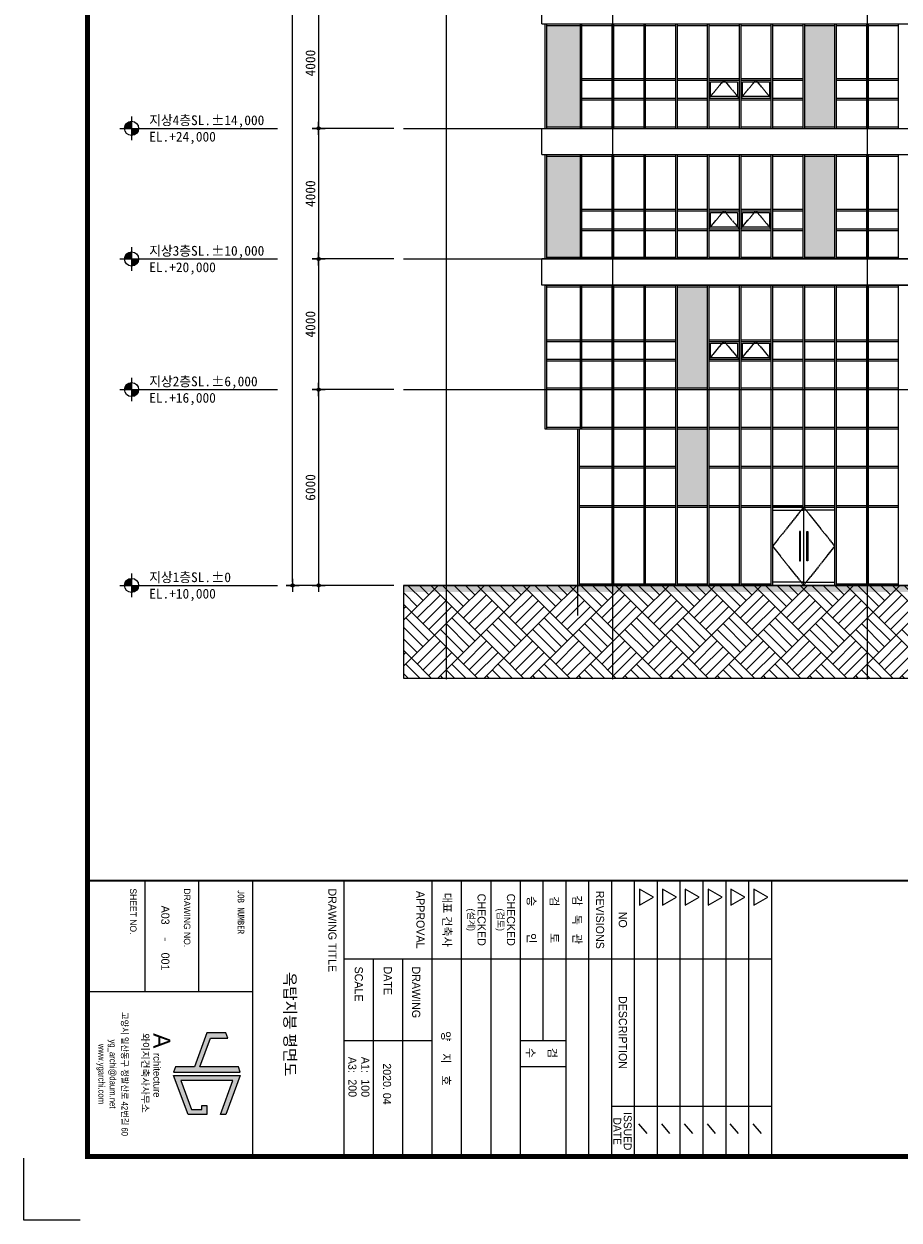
# Model space of a CAD drawing. Header units: millimetres. Extents: x 3445018 to 4174071, y -6064565 to -5122887.
# Tile 123 of 192: x 3669471 to 3696284, y -5365883 to -5329239. Entities that reach past the tile are written whole.
import ezdxf
from ezdxf.enums import TextEntityAlignment as Align

# ---------------------------------------------------------------- set-up
doc = ezdxf.new("R2010")
doc.units = ezdxf.units.MM
doc.header["$MEASUREMENT"] = 0
doc.linetypes.add('CEN', pattern=[66, 60, -2, 2, -2])
doc.layers.get('0').update_dxf_attribs({"linetype": 'CONTINUOUS'})
doc.layers.get('DEFPOINTS').update_dxf_attribs({"linetype": 'CONTINUOUS'})
for name, color, linetype in [('0-TEX(타이틀)', 2, 'CONTINUOUS'), ('3', 3, 'CONTINUOUS'), ('6', 6, 'CONTINUOUS'), ('A_GE_FORM', 7, 'CONTINUOUS'), ('A_GE_TEXT', 3, 'CONTINUOUS'), ('CEN', 13, 'CEN'), ('DIM', 7, 'CONTINUOUS'), ('EL1', 2, 'CONTINUOUS'), ('EL3', 7, 'CONTINUOUS'), ('FI', 6, 'CONTINUOUS'), ('HA', 9, 'CONTINUOUS'), ('SO-252', 252, 'CONTINUOUS'), ('SY', 1, 'CONTINUOUS'), ('WIN1', 4, 'CONTINUOUS'), ('WIN2', 9, 'CONTINUOUS'), ('문자', 2, 'CONTINUOUS')]:
    doc.layers.add(name, color=color, linetype=linetype)
doc.styles.add('HY울릉도 L', font='txt')
doc.styles.add('SDP-S', font='txt')
doc.styles.add('굴림', font='txt')
doc.styles.add('나눔고딕', font='txt')
doc.styles.add('돋움', font='txt')
doc.styles.add('스타일1', font='HYWULM.TTF')
doc.dimstyles.new('SMDI-3', dxfattribs={"dimtxt": 3, "dimasz": 1, "dimexe": 2, "dimexo": 3, "dimgap": 1, "dimtad": 1, "dimdsep": 46, "dimtxsty": 'HY울릉도 L', "dimblk": 'Z_DOT', "dimcen": 2.5, "dimdle": 1.5, "dimclrd": 1, "dimclre": 1, "dimclrt": 2, "dimadec": 0, "dimazin": 0, "dimtfac": 1, "dimtix": 1, "dimtmove": 2, "dimatfit": 3, "dimldrblk": 'Z_DOT', "dimfxl": 2, "dimtvp": 1, "dimtolj": 1, "dimtzin": 0, "dimarcsym": 0})

# ---------------------------------------------------------------- blocks, each defined once
blk = doc.blocks.new('werwwerw')
at = {"true_color": 0xf50000}
h = blk.add_hatch(color=1, dxfattribs=at)
h.dxf.hatch_style = 1
h.paths.add_polyline_path([(1770.34, 1804.71), (1770.34, 1809.72), (1768.84, 1809.16), (1768.84, 1803.61), (1778.84, 1799.9), (1778.84, 1794.35), (1780.34, 1793.79), (1780.34, 1813.42), (1778.84, 1812.87), (1778.84, 1801.5)])
h.paths.add_polyline_path([(1782.84, 1811.27), (1792.84, 1807.56), (1792.84, 1809.16), (1781.34, 1813.42), (1781.34, 1793.79), (1792.84, 1798.05), (1792.84, 1803.61), (1790.24, 1803.61), (1790.24, 1802.11), (1791.34, 1802.11), (1791.34, 1799.09), (1782.84, 1795.95)])
at = {"color": 1, "true_color": 0xf50000}
for points in [[(1770.34, 1809.72), (1768.84, 1809.16), (1768.84, 1803.61), (1778.84, 1799.9), (1778.84, 1794.35), (1780.34, 1793.79), (1780.34, 1813.42), (1778.84, 1812.87), (1778.84, 1801.5), (1770.34, 1804.71), (1770.34, 1809.72), (1768.84, 1809.16)], [(1790.24, 1803.61), (1792.84, 1803.61), (1792.84, 1798.05), (1781.34, 1793.79), (1781.34, 1813.42), (1792.84, 1809.16), (1792.84, 1807.56), (1782.84, 1811.27), (1782.84, 1795.95), (1791.34, 1799.09), (1791.34, 1802.11), (1790.24, 1802.11), (1790.24, 1802.11), (1790.24, 1803.61)]]:
    blk.add_lwpolyline(points, dxfattribs=at)
at = {"color": 1, "true_color": 0xf50000, "insert": (1768.9, 1792.85), "char_height": 5, "attachment_point": 1}
blk.add_mtext_dynamic_manual_height_columns('{\\fBroadway|b0|i0|c0|p82;A}', width=3.0726, gutter_width=12.5, heights=[0], dxfattribs=at)
at = {"insert": (1774.73, 1789.95), "char_height": 2.1, "attachment_point": 1}
blk.add_mtext_dynamic_manual_height_columns('{\\fBroadway|b0|i0|c0|p82;rchitecture}', width=17.5999, gutter_width=12.5, heights=[0], dxfattribs=at)
blk = doc.blocks.new('sheet _서영')
at = {"layer": 'A_GE_FORM', "color": 161}
for p, q in [((-361952.99, -1058829.43), (-361868.89, -1058829.43)), ((-361928.99, -1058960.43), (-361928.99, -1058829.43)), ((-361883.91, -1058878.43), (-361883.91, -1058829.43)), ((-361875.5, -1058832.51), (-361878.46, -1058835.03)), ((-361952.99, -1058836.43), (-361868.89, -1058836.43)), ((-361875.5, -1058839.51), (-361878.46, -1058842.03)), ((-361952.99, -1058843.43), (-361868.89, -1058843.43)), ((-361875.5, -1058846.51), (-361878.46, -1058849.03)), ((-361952.99, -1058850.43), (-361868.89, -1058850.43)), ((-361875.5, -1058853.51), (-361878.46, -1058856.03)), ((-361952.99, -1058857.43), (-361868.89, -1058857.43)), ((-361875.5, -1058860.51), (-361878.46, -1058863.03)), ((-361952.99, -1058864.43), (-361868.89, -1058864.43)), ((-361875.5, -1058867.51), (-361878.46, -1058870.03)), ((-361952.99, -1058871.43), (-361868.89, -1058871.43)), ((-361952.99, -1058878.43), (-361868.49, -1058878.43)), ((-361952.99, -1058885.43), (-361868.49, -1058885.43)), ((-361952.99, -1058892.43), (-361868.49, -1058892.43)), ((-361903.99, -1058906.43), (-361903.99, -1058892.43)), ((-361895.99, -1058906.43), (-361895.99, -1058892.43)), ((-361952.99, -1058899.43), (-361903.99, -1058899.43)), ((-361952.99, -1058906.43), (-361868.49, -1058906.43)), ((-361952.99, -1058915.43), (-361868.49, -1058915.43)), ((-361952.99, -1058924.43), (-361868.49, -1058924.43)), ((-361952.99, -1058933.43), (-361868.49, -1058933.43)), ((-361903.99, -1058960.43), (-361903.99, -1058933.43)), ((-361928.99, -1058942.43), (-361868.49, -1058942.43)), ((-361928.99, -1058951.43), (-361868.49, -1058951.43)), ((-361952.99, -1058960.43), (-361868.49, -1058960.43)), ((-361952.99, -1058988.43), (-361868.49, -1058988.43)), ((-361918.99, -1059038.93), (-361918.99, -1058988.43)), ((-361952.99, -1059004.93), (-361918.99, -1059004.93)), ((-361952.99, -1059021.43), (-361918.99, -1059021.43))]:
    blk.add_line(p, q, dxfattribs=at)
at = {"layer": 'A_GE_FORM'}
for p, q in [((-361848.99, -1059041.18), (-361848.99, -1059058.43)), ((-361848.99, -1059058.43), (-361867.99, -1059058.43))]:
    blk.add_line(p, q, dxfattribs=at)
at = {"layer": 'A_GE_FORM', "const_width": 1.5}
blk.add_lwpolyline([(-361868.49, -1059038.93), (-362670.49, -1059038.93), (-362670.49, -1058483.93), (-361868.49, -1058483.93)], close=True, dxfattribs=at)
at = {"layer": 'A_GE_FORM', "const_width": 0.6}
blk.add_lwpolyline([(-361952.99, -1059038.93), (-361952.99, -1058483.93)], dxfattribs=at)
at = {"layer": 'A_GE_FORM', "color": 7}
for points in [[(-361947.88, -1058830.55), (-361950.34, -1058834.82), (-361945.41, -1058834.82)], [(-361947.88, -1058837.55), (-361950.34, -1058841.82), (-361945.41, -1058841.82)], [(-361947.88, -1058844.55), (-361950.34, -1058848.82), (-361945.41, -1058848.82)], [(-361947.88, -1058851.55), (-361950.34, -1058855.82), (-361945.41, -1058855.82)], [(-361947.88, -1058858.55), (-361950.34, -1058862.82), (-361945.41, -1058862.82)], [(-361947.88, -1058865.55), (-361950.34, -1058869.82), (-361945.41, -1058869.82)]]:
    blk.add_lwpolyline(points, close=True, dxfattribs=at)
at = {"xscale": 1.04, "yscale": 1.04, "zscale": 1.04}
blk.add_blockref('werwwerw', (-363745.9, -1060878.12), dxfattribs=at)
at = {"insert": (-361906.28, -1059020.17), "char_height": 2.16, "attachment_point": 1, "line_spacing_factor": 0.9, "style": '스타일1'}
blk.add_mtext_dynamic_manual_height_columns('{\\f이사만루체 Medium|b0|i0|c129|p2;와이지건축사사무소}', width=30.417, gutter_width=10, heights=[0], dxfattribs=at)
at = {"layer": 'A_GE_TEXT'}
for s, height, style, p in [('ISSUED', 2.4, '돋움', (-361876.2, -1058873.45)), ('NO', 2.5, '돋움', (-361940.99, -1058874.93)), ('DESCRIPTION', 2.5, '돋움', (-361906.45, -1058874.93)), ('DATE', 2.4, '돋움', (-361876.2, -1058876.65)), ('REVISIONS', 2.5, '돋움', (-361940.99, -1058881.93)), ('감   독   관', 2.5, '돋움', (-361940.99, -1058888.93)), ('검         토', 2.5, '돋움', (-361940.99, -1058895.93)), ('승         인', 2.5, '돋움', (-361940.99, -1058902.93)), ('CHECKED', 2.5, '돋움', (-361940.99, -1058909.21)), ('(검토)', 2, '돋움', (-361940.99, -1058912.39)), ('CHECKED', 2.5, '돋움', (-361940.99, -1058918.21)), ('(설계)', 2, '돋움', (-361940.99, -1058921.39)), ('대표 건축사', 2.5, '돋움', (-361940.99, -1058928.78)), ('APPROVAL', 2.5, '돋움', (-361940.99, -1058936.93)), ('-', 2.5, '나눔고딕', (-361934.99, -1059014.93))]:
    blk.add_text(s, height=height, dxfattribs=dict(at, style=style)).set_placement(p, align=Align.MIDDLE_CENTER)
at = {"layer": 'A_GE_TEXT', "style": '돋움'}
for s, p in [('검', (-361901.77, -1058897.75)), ('수', (-361901.77, -1058904.47))]:
    blk.add_text(s, height=2.5, dxfattribs=at).set_placement(p)
at = {"layer": 'A_GE_TEXT'}
for s, height, style, p in [('DRAWING', 2.5, '돋움', (-361926.65, -1058938.25)), ('DATE', 2.5, '돋움', (-361926.65, -1058946.92)), ('A1:', 2.5, '돋움', (-361898.99, -1058953.83)), ('SCALE', 2.5, '돋움', (-361926.65, -1058955.83)), ('A3:', 2.5, '돋움', (-361898.99, -1058957.83)), ('DRAWING TITLE', 2.5, '돋움', (-361950.58, -1058963.93)), ('JOB NUMBER', 2, '나눔고딕', (-361950.2, -1058991.93)), ('DRAWING NO.', 2, '돋움', (-361950.59, -1059008.43)), ('SHEET NO.', 2, '돋움', (-361950.59, -1059024.93))]:
    blk.add_text(s, height=height, dxfattribs=dict(at, style=style)).set_placement(p, align=Align.MIDDLE_LEFT)
at = {"layer": 'A_GE_TEXT', "style": '돋움', "width": 0.9}
for s, p in [('고양시 일산동구 정발산로 42번길 60', (-361893.74, -1059027.54)), ('yg_archi@daum.net', (-361893.74, -1059031.18)), ('www.ygarchi.com', (-361893.74, -1059034.62))]:
    blk.add_text(s, height=2, dxfattribs=at).set_placement(p, align=Align.MIDDLE_CENTER)
blk = doc.blocks.new('Z_DOT')
at = {"layer": 'DIM', "color": 1, "ltscale": 3}
for p, q in [((-2, 0), (2, 0)), ((0, -2), (0, 2))]:
    blk.add_line(p, q, dxfattribs=at)
for radius in [0.5, 0.25]:
    blk.add_circle((0, 0), radius, dxfattribs=at)
blk = doc.blocks.new('*D840')
at = {"layer": 'DEFPOINTS', "color": 0, "ltscale": 3, "transparency": 16777216}
for p in [(3677701, -5301139), (3681101, -5301139), (3681101, -5346439)]:
    blk.add_point(p, dxfattribs=at)
at = {"layer": 'DIM', "color": 1, "lineweight": -2, "ltscale": 3, "transparency": 16777216}
for p, q in [((3680801, -5301139), (3677501, -5301139)), ((3677701, -5346339), (3677701, -5301239)), ((3680801, -5346439), (3677501, -5346439))]:
    blk.add_line(p, q, dxfattribs=at)
at = {"layer": 'DIM', "color": 1, "lineweight": -2, "ltscale": 3, "transparency": 16777216, "xscale": 100, "yscale": 100, "zscale": 100}
for p, rotation in [((3677701, -5301139), 90), ((3677701, -5346439), 270)]:
    blk.add_blockref('Z_DOT', p, dxfattribs=dict(at, rotation=rotation))
at = {"layer": 'DIM', "color": 2, "ltscale": 3, "transparency": 16777216, "insert": (3677451, -5323789), "char_height": 300, "attachment_point": 5, "rotation": 90, "style": 'SDP-S'}
blk.add_mtext('\\A1;45300', dxfattribs=at)
blk = doc.blocks.new('*D841')
at = {"layer": 'DEFPOINTS', "color": 0, "ltscale": 3, "transparency": 16777216}
for p in [(3681101, -5336439), (3678501, -5340439), (3681101, -5340439)]:
    blk.add_point(p, dxfattribs=at)
at = {"layer": 'DIM', "color": 1, "lineweight": -2, "ltscale": 3, "transparency": 16777216}
for p, q in [((3680801, -5336439), (3678301, -5336439)), ((3678501, -5336539), (3678501, -5340339)), ((3680801, -5340439), (3678301, -5340439))]:
    blk.add_line(p, q, dxfattribs=at)
at = {"layer": 'DIM', "color": 1, "lineweight": -2, "ltscale": 3, "transparency": 16777216, "xscale": 100, "yscale": 100, "zscale": 100}
for p, rotation in [((3678501, -5336439), 90), ((3678501, -5340439), 270)]:
    blk.add_blockref('Z_DOT', p, dxfattribs=dict(at, rotation=rotation))
at = {"layer": 'DIM', "color": 2, "ltscale": 3, "transparency": 16777216, "insert": (3678251, -5338439), "char_height": 300, "attachment_point": 5, "rotation": 90, "style": 'SDP-S'}
blk.add_mtext('\\A1;4000', dxfattribs=at)
blk = doc.blocks.new('*D842')
at = {"layer": 'DEFPOINTS', "color": 0, "ltscale": 3, "transparency": 16777216}
for p in [(3681101, -5332439), (3678501, -5336439), (3681101, -5336439)]:
    blk.add_point(p, dxfattribs=at)
at = {"layer": 'DIM', "color": 1, "lineweight": -2, "ltscale": 3, "transparency": 16777216}
for p, q in [((3680801, -5332439), (3678301, -5332439)), ((3678501, -5332539), (3678501, -5336339)), ((3680801, -5336439), (3678301, -5336439))]:
    blk.add_line(p, q, dxfattribs=at)
at = {"layer": 'DIM', "color": 1, "lineweight": -2, "ltscale": 3, "transparency": 16777216, "xscale": 100, "yscale": 100, "zscale": 100}
for p, rotation in [((3678501, -5332439), 90), ((3678501, -5336439), 270)]:
    blk.add_blockref('Z_DOT', p, dxfattribs=dict(at, rotation=rotation))
at = {"layer": 'DIM', "color": 2, "ltscale": 3, "transparency": 16777216, "insert": (3678251, -5334439), "char_height": 300, "attachment_point": 5, "rotation": 90, "style": 'SDP-S'}
blk.add_mtext('\\A1;4000', dxfattribs=at)
blk = doc.blocks.new('*D843')
at = {"layer": 'DEFPOINTS', "color": 0, "ltscale": 3, "transparency": 16777216}
for p in [(3681101, -5328439), (3678501, -5332439), (3681101, -5332439)]:
    blk.add_point(p, dxfattribs=at)
at = {"layer": 'DIM', "color": 1, "lineweight": -2, "ltscale": 3, "transparency": 16777216}
for p, q in [((3680801, -5328439), (3678301, -5328439)), ((3678501, -5328539), (3678501, -5332339)), ((3680801, -5332439), (3678301, -5332439))]:
    blk.add_line(p, q, dxfattribs=at)
at = {"layer": 'DIM', "color": 1, "lineweight": -2, "ltscale": 3, "transparency": 16777216, "xscale": 100, "yscale": 100, "zscale": 100}
for p, rotation in [((3678501, -5328439), 90), ((3678501, -5332439), 270)]:
    blk.add_blockref('Z_DOT', p, dxfattribs=dict(at, rotation=rotation))
at = {"layer": 'DIM', "color": 2, "ltscale": 3, "transparency": 16777216, "insert": (3678251, -5330439), "char_height": 300, "attachment_point": 5, "rotation": 90, "style": 'SDP-S'}
blk.add_mtext('\\A1;4000', dxfattribs=at)
blk = doc.blocks.new('*D858')
at = {"layer": 'DEFPOINTS', "color": 0, "ltscale": 3, "transparency": 16777216}
for p in [(3681101, -5340439), (3678501, -5346439), (3681101, -5346439)]:
    blk.add_point(p, dxfattribs=at)
at = {"layer": 'DIM', "color": 1, "lineweight": -2, "ltscale": 3, "transparency": 16777216}
for p, q in [((3680801, -5340439), (3678301, -5340439)), ((3678501, -5340539), (3678501, -5346339)), ((3680801, -5346439), (3678301, -5346439))]:
    blk.add_line(p, q, dxfattribs=at)
at = {"layer": 'DIM', "color": 1, "lineweight": -2, "ltscale": 3, "transparency": 16777216, "xscale": 100, "yscale": 100, "zscale": 100}
for p, rotation in [((3678501, -5340439), 90), ((3678501, -5346439), 270)]:
    blk.add_blockref('Z_DOT', p, dxfattribs=dict(at, rotation=rotation))
at = {"layer": 'DIM', "color": 2, "ltscale": 3, "transparency": 16777216, "insert": (3678251, -5343439), "char_height": 300, "attachment_point": 5, "rotation": 90, "style": 'SDP-S'}
blk.add_mtext('\\A1;6000', dxfattribs=at)

msp = doc.modelspace()

# ---------------------------------------------------------------- hatches: boundary and pattern name
at = {"layer": 'HA'}
h = msp.add_hatch(dxfattribs=at)
h.set_pattern_fill('G38', color=256, scale=2000, angle=45, style=0, pattern_type=2)
h.set_pattern_definition([(45, (3739327.8, -5324631.8), (-707.107, 707.107), [2000, 0]), (45, (3738444, -5323747.9), (9e-14, 1414.214), [1000, -1000]), (45, (3738267.2, -5323571.2), (9e-14, 1414.214), [1000, -1000]), (45, (3738090.4, -5323394.4), (9e-14, 1414.214), [1000, -1000]), (135, (3739327.8, -5324631.8), (-707.107, -707.107), [2000, 0]), (135, (3739504.6, -5324455.1), (-1414.214, 2e-13), [1000, -1000]), (135, (3739681.4, -5324278.3), (-1414.214, 2e-13), [1000, -1000]), (135, (3739858.2, -5324101.5), (-1414.214, 2e-13), [1000, -1000])])
h.paths.add_polyline_path([(3725809.092, -5349279.63), (3725809.092, -5346439.461), (3681101.324, -5346439.461), (3681101.324, -5349279.63)])
at = {"layer": 'SO-252', "ltscale": 200}
h = msp.add_hatch(color=256, dxfattribs=at)
h.dxf.hatch_style = 1
h.paths.add_polyline_path([(3686509.092, -5329289.461), (3685484.092, -5329289.461), (3685484.092, -5332389.461), (3686509.092, -5332389.461)])
h.paths.add_polyline_path([(3694309.092, -5329289.461), (3693384.092, -5329289.461), (3693384.092, -5332389.461), (3694309.092, -5332389.461)])
h.paths.add_polyline_path([(3702109.092, -5329289.461), (3701184.092, -5329289.461), (3701184.092, -5332389.461), (3702109.092, -5332389.461)])
h.paths.add_polyline_path([(3709909.092, -5329289.461), (3708984.092, -5329289.461), (3708984.092, -5332389.461), (3709909.092, -5332389.461)])
h.paths.add_polyline_path([(3717709.092, -5329289.461), (3716784.092, -5329289.461), (3716784.092, -5332389.461), (3717709.092, -5332389.461)])
h = msp.add_hatch(color=256, dxfattribs=at)
h.dxf.hatch_style = 1
h.paths.add_polyline_path([(3717709.092, -5333289.461), (3716784.092, -5333289.461), (3716784.092, -5336389.461), (3717709.092, -5336389.461)])
h.paths.add_polyline_path([(3709909.092, -5333289.461), (3708984.092, -5333289.461), (3708984.092, -5336389.461), (3709909.092, -5336389.461)])
h.paths.add_polyline_path([(3702109.092, -5333289.461), (3701184.092, -5333289.461), (3701184.092, -5336389.461), (3702109.092, -5336389.461)])
h.paths.add_polyline_path([(3694309.092, -5333289.461), (3693384.092, -5333289.461), (3693384.092, -5336389.461), (3694309.092, -5336389.461)])
h.paths.add_polyline_path([(3686509.092, -5333289.461), (3685484.092, -5333289.461), (3685484.092, -5336389.461), (3686509.092, -5336389.461)])
h = msp.add_hatch(color=256, dxfattribs=at)
h.dxf.hatch_style = 1
h.paths.add_polyline_path([(3690409.092, -5337289.461), (3689484.092, -5337289.461), (3689484.092, -5340389.461), (3690409.092, -5340389.461)])
h.paths.add_polyline_path([(3697284.092, -5340389.461), (3698209.092, -5340389.461), (3698209.092, -5337289.461), (3697284.092, -5337289.461)])
h.paths.add_polyline_path([(3706009.092, -5337289.461), (3705084.092, -5337289.461), (3705084.092, -5340389.461), (3706009.092, -5340389.461)])
h.paths.add_polyline_path([(3713809.092, -5337289.461), (3712884.092, -5337289.461), (3712884.092, -5340389.461), (3713809.092, -5340389.461)])
h = msp.add_hatch(color=256, dxfattribs=at)
h.dxf.hatch_style = 1
h.paths.add_polyline_path([(3689484.092, -5343989.461), (3690409.092, -5343989.461), (3690409.092, -5341639.461), (3689484.092, -5341639.461)])
h.paths.add_polyline_path([(3697284.092, -5342589.461), (3698209.092, -5342589.461), (3698209.092, -5341639.461), (3697284.092, -5341639.461)])
h.paths.add_polyline_path([(3697284.092, -5342789.461), (3697284.092, -5343989.461), (3698209.092, -5343989.461), (3698209.092, -5342789.461)])
h.paths.add_polyline_path([(3705084.092, -5343989.461), (3706009.092, -5343989.461), (3706009.092, -5341639.461), (3705084.092, -5341639.461)])
h.paths.add_polyline_path([(3713809.092, -5341639.461), (3712884.092, -5341639.461), (3712884.092, -5343989.461), (3713809.092, -5343989.461)])

# ---------------------------------------------------------------- linework, layer by layer
at = {"layer": '6'}
msp.add_lwpolyline([(3725809.092, -5349279.63), (3725809.092, -5346439.461), (3681101.324, -5346439.461), (3681101.324, -5349279.63)], close=True, dxfattribs=at)
at = {"layer": 'CEN'}
for p, q in [((3682409.092, -5293351.227), (3682409.092, -5349326.705)), ((3687509.092, -5293351.227), (3687509.092, -5349326.705)), ((3695309.092, -5293351.227), (3695309.092, -5349326.705)), ((3681101.324, -5332439.461), (3725809.092, -5332439.461)), ((3681101.324, -5336439.461), (3725809.092, -5336439.461)), ((3681101.324, -5340439.461), (3725809.092, -5340439.461)), ((3681101.324, -5346439.461), (3725809.092, -5346439.461))]:
    msp.add_line(p, q, dxfattribs=at)
for points in [[(3690459.092, -5331514.461), (3690921.592, -5330964.461), (3691384.092, -5331514.461)], [(3691434.092, -5331514.461), (3691896.592, -5330964.461), (3692359.092, -5331514.461)], [(3690459.092, -5335514.461), (3690921.592, -5334964.461), (3691384.092, -5335514.461)], [(3691434.092, -5335514.461), (3691896.592, -5334964.461), (3692359.092, -5335514.461)], [(3690459.092, -5339514.461), (3690921.592, -5338964.461), (3691384.092, -5339514.461)], [(3691434.092, -5339514.461), (3691896.592, -5338964.461), (3692359.092, -5339514.461)], [(3693359.092, -5344039.461), (3692409.092, -5345239.461), (3693359.092, -5346439.461)], [(3693359.092, -5344039.461), (3694309.092, -5345239.461), (3693359.092, -5346439.461)]]:
    msp.add_lwpolyline(points, dxfattribs=at)
at = {"layer": 'EL1'}
msp.add_solid([(3681101.324, -5346639.461), (3681101.324, -5346439.461), (3725809.092, -5346639.461), (3725809.092, -5346439.461)], dxfattribs=at)
at = {"layer": 'EL3', "ltscale": 200}
for p, q in [((3685434.092, -5337239.461), (3685434.092, -5341639.461)), ((3685434.092, -5341639.461), (3686434.092, -5341639.461)), ((3686434.092, -5341639.461), (3686434.092, -5347361.112))]:
    msp.add_line(p, q, dxfattribs=at)
at = {"layer": 'FI', "ltscale": 200}
for p, q in [((3685334.092, -5329239.461), (3685334.092, -5328439.461)), ((3685334.092, -5329239.461), (3720884.092, -5329239.461)), ((3685334.092, -5332439.461), (3720884.092, -5332439.461)), ((3685334.092, -5333239.461), (3685334.092, -5332439.461)), ((3685334.092, -5333239.461), (3720884.092, -5333239.461)), ((3720884.092, -5336439.461), (3685334.092, -5336439.461)), ((3685334.092, -5337239.461), (3685334.092, -5336439.461)), ((3720884.092, -5337239.461), (3685334.092, -5337239.461))]:
    msp.add_line(p, q, dxfattribs=at)
at = {"layer": 'SY'}
for p, q in [((3672770.714, -5332079.461), (3672770.714, -5332799.461)), ((3672410.714, -5332439.461), (3673130.714, -5332439.461)), ((3672770.714, -5332439.461), (3677236.167, -5332439.461)), ((3672770.714, -5336079.461), (3672770.714, -5336799.461)), ((3672410.714, -5336439.461), (3673130.714, -5336439.461)), ((3672770.714, -5336439.461), (3677236.167, -5336439.461)), ((3672770.714, -5340079.461), (3672770.714, -5340799.461)), ((3672410.714, -5340439.461), (3673130.714, -5340439.461)), ((3672770.714, -5340439.461), (3677236.167, -5340439.461)), ((3672770.714, -5346079.461), (3672770.714, -5346799.461)), ((3672410.714, -5346439.461), (3673130.714, -5346439.461)), ((3672770.714, -5346439.461), (3677236.167, -5346439.461))]:
    msp.add_line(p, q, dxfattribs=at)
for centre in [(3672770.714, -5332439.461), (3672770.714, -5336439.461), (3672770.714, -5340439.461), (3672770.714, -5346439.461)]:
    msp.add_circle(centre, 216, dxfattribs=at)
for points in [[(3672770.714, -5332223.461), (3672770.714, -5332439.461), (3672554.714, -5332439.461)], [(3672608.173, -5332297.206), (3672554.714, -5332439.461), (3672570.658, -5332358.014)], [(3672554.714, -5332439.461), (3672608.173, -5332297.206), (3672695.155, -5332299.02)], [(3672608.173, -5332297.206), (3672770.714, -5332223.461), (3672679.364, -5332243.729)], [(3672608.173, -5332297.206), (3672695.155, -5332299.02), (3672770.714, -5332223.461)], [(3672986.714, -5332439.461), (3672770.714, -5332439.461), (3672770.714, -5332655.461)], [(3672770.714, -5332655.461), (3672912.969, -5332602.002), (3672911.155, -5332515.02)], [(3672912.969, -5332602.002), (3672770.714, -5332655.461), (3672852.161, -5332639.517)], [(3672912.969, -5332602.002), (3672911.155, -5332515.02), (3672986.714, -5332439.461)], [(3672912.969, -5332602.002), (3672986.714, -5332439.461), (3672966.447, -5332530.811)], [(3672770.714, -5336223.461), (3672770.714, -5336439.461), (3672554.714, -5336439.461)], [(3672608.173, -5336297.206), (3672554.714, -5336439.461), (3672570.658, -5336358.014)], [(3672554.714, -5336439.461), (3672608.173, -5336297.206), (3672695.155, -5336299.02)], [(3672608.173, -5336297.206), (3672770.714, -5336223.461), (3672679.364, -5336243.729)], [(3672608.173, -5336297.206), (3672695.155, -5336299.02), (3672770.714, -5336223.461)], [(3672986.714, -5336439.461), (3672770.714, -5336439.461), (3672770.714, -5336655.461)], [(3672770.714, -5336655.461), (3672912.969, -5336602.002), (3672911.155, -5336515.02)], [(3672912.969, -5336602.002), (3672770.714, -5336655.461), (3672852.161, -5336639.517)], [(3672912.969, -5336602.002), (3672911.155, -5336515.02), (3672986.714, -5336439.461)], [(3672912.969, -5336602.002), (3672986.714, -5336439.461), (3672966.447, -5336530.811)], [(3672770.714, -5340223.461), (3672770.714, -5340439.461), (3672554.714, -5340439.461)], [(3672608.173, -5340297.206), (3672554.714, -5340439.461), (3672570.658, -5340358.014)], [(3672554.714, -5340439.461), (3672608.173, -5340297.206), (3672695.155, -5340299.02)], [(3672608.173, -5340297.206), (3672770.714, -5340223.461), (3672679.364, -5340243.729)], [(3672608.173, -5340297.206), (3672695.155, -5340299.02), (3672770.714, -5340223.461)], [(3672986.714, -5340439.461), (3672770.714, -5340439.461), (3672770.714, -5340655.461)], [(3672770.714, -5340655.461), (3672912.969, -5340602.002), (3672911.155, -5340515.02)], [(3672912.969, -5340602.002), (3672770.714, -5340655.461), (3672852.161, -5340639.517)], [(3672912.969, -5340602.002), (3672911.155, -5340515.02), (3672986.714, -5340439.461)], [(3672912.969, -5340602.002), (3672986.714, -5340439.461), (3672966.447, -5340530.811)], [(3672770.714, -5346223.461), (3672770.714, -5346439.461), (3672554.714, -5346439.461)], [(3672608.173, -5346297.206), (3672770.714, -5346223.461), (3672679.364, -5346243.729)], [(3672608.173, -5346297.206), (3672695.155, -5346299.02), (3672770.714, -5346223.461)], [(3672608.173, -5346297.206), (3672554.714, -5346439.461), (3672570.658, -5346358.014)], [(3672554.714, -5346439.461), (3672608.173, -5346297.206), (3672695.155, -5346299.02)], [(3672986.714, -5346439.461), (3672770.714, -5346439.461), (3672770.714, -5346655.461)], [(3672770.714, -5346655.461), (3672912.969, -5346602.002), (3672911.155, -5346515.02)], [(3672912.969, -5346602.002), (3672911.155, -5346515.02), (3672986.714, -5346439.461)], [(3672912.969, -5346602.002), (3672986.714, -5346439.461), (3672966.447, -5346530.811)], [(3672912.969, -5346602.002), (3672770.714, -5346655.461), (3672852.161, -5346639.517)]]:
    msp.add_solid(points, dxfattribs=at)
at = {"layer": 'WIN1', "ltscale": 200}
for p, q in [((3685434.092, -5329239.461), (3685434.092, -5332439.461)), ((3685434.092, -5329239.461), (3720784.092, -5329239.461)), ((3685484.092, -5329239.461), (3685484.092, -5332439.461)), ((3685484.092, -5329289.461), (3686509.092, -5329289.461)), ((3686509.092, -5329239.461), (3686509.092, -5332439.461)), ((3686559.092, -5329239.461), (3686559.092, -5332439.461)), ((3686559.092, -5329289.461), (3687484.092, -5329289.461)), ((3687484.092, -5329239.461), (3687484.092, -5332439.461)), ((3687534.092, -5329239.461), (3687534.092, -5332439.461)), ((3687534.092, -5329289.461), (3688459.092, -5329289.461)), ((3688459.092, -5329239.461), (3688459.092, -5332439.461)), ((3688509.092, -5329239.461), (3688509.092, -5332439.461)), ((3688509.092, -5329289.461), (3689434.092, -5329289.461)), ((3689434.092, -5329239.461), (3689434.092, -5332439.461)), ((3689484.092, -5329239.461), (3689484.092, -5332439.461)), ((3689484.092, -5329289.461), (3690409.092, -5329289.461)), ((3690409.092, -5329239.461), (3690409.092, -5332439.461)), ((3690459.092, -5329239.461), (3690459.092, -5332439.461)), ((3690459.092, -5329289.461), (3691384.092, -5329289.461)), ((3691384.092, -5329239.461), (3691384.092, -5332439.461)), ((3691434.092, -5329239.461), (3691434.092, -5332439.461)), ((3691434.092, -5329289.461), (3692359.092, -5329289.461)), ((3692359.092, -5329239.461), (3692359.092, -5332439.461)), ((3692409.092, -5329239.461), (3692409.092, -5332439.461)), ((3692409.092, -5329289.461), (3693334.092, -5329289.461)), ((3693334.092, -5329239.461), (3693334.092, -5332439.461)), ((3693384.092, -5329239.461), (3693384.092, -5332439.461)), ((3693384.092, -5329289.461), (3694309.092, -5329289.461)), ((3694309.092, -5329239.461), (3694309.092, -5332439.461)), ((3694359.092, -5329239.461), (3694359.092, -5332439.461)), ((3694359.092, -5329289.461), (3695284.092, -5329289.461)), ((3695284.092, -5329239.461), (3695284.092, -5332439.461)), ((3695334.092, -5329239.461), (3695334.092, -5332439.461)), ((3695334.092, -5329289.461), (3696259.092, -5329289.461)), ((3696259.092, -5329239.461), (3696259.092, -5332439.461)), ((3686559.092, -5330914.461), (3687484.092, -5330914.461)), ((3686559.092, -5330964.461), (3687484.092, -5330964.461)), ((3687534.092, -5330914.461), (3688459.092, -5330914.461)), ((3687534.092, -5330964.461), (3688459.092, -5330964.461)), ((3688509.092, -5330914.461), (3689434.092, -5330914.461)), ((3688509.092, -5330964.461), (3689434.092, -5330964.461)), ((3689484.092, -5330914.461), (3690409.092, -5330914.461)), ((3689484.092, -5330964.461), (3690409.092, -5330964.461)), ((3690459.092, -5330914.461), (3691384.092, -5330914.461)), ((3690459.092, -5330964.461), (3691384.092, -5330964.461)), ((3691434.092, -5330914.461), (3692359.092, -5330914.461)), ((3691434.092, -5330964.461), (3692359.092, -5330964.461)), ((3692409.092, -5330914.461), (3693334.092, -5330914.461)), ((3692409.092, -5330964.461), (3693334.092, -5330964.461)), ((3694359.092, -5330914.461), (3695284.092, -5330914.461)), ((3694359.092, -5330964.461), (3695284.092, -5330964.461)), ((3695334.092, -5330914.461), (3696259.092, -5330914.461)), ((3695334.092, -5330964.461), (3696259.092, -5330964.461)), ((3686559.092, -5331514.461), (3687484.092, -5331514.461)), ((3686559.092, -5331564.461), (3687484.092, -5331564.461)), ((3687534.092, -5331514.461), (3688459.092, -5331514.461)), ((3687534.092, -5331564.461), (3688459.092, -5331564.461)), ((3688509.092, -5331514.461), (3689434.092, -5331514.461)), ((3688509.092, -5331564.461), (3689434.092, -5331564.461)), ((3689484.092, -5331514.461), (3690409.092, -5331514.461)), ((3689484.092, -5331564.461), (3690409.092, -5331564.461)), ((3690459.092, -5331514.461), (3691384.092, -5331514.461)), ((3690459.092, -5331564.461), (3691384.092, -5331564.461)), ((3691434.092, -5331514.461), (3692359.092, -5331514.461)), ((3691434.092, -5331564.461), (3692359.092, -5331564.461)), ((3692409.092, -5331514.461), (3693334.092, -5331514.461)), ((3692409.092, -5331564.461), (3693334.092, -5331564.461)), ((3694359.092, -5331514.461), (3695284.092, -5331514.461)), ((3694359.092, -5331564.461), (3695284.092, -5331564.461)), ((3695334.092, -5331514.461), (3696259.092, -5331514.461)), ((3695334.092, -5331564.461), (3696259.092, -5331564.461)), ((3685434.092, -5332439.461), (3720784.092, -5332439.461)), ((3685484.092, -5332389.461), (3686509.092, -5332389.461)), ((3686559.092, -5332389.461), (3687484.092, -5332389.461)), ((3687534.092, -5332389.461), (3688459.092, -5332389.461)), ((3688509.092, -5332389.461), (3689434.092, -5332389.461)), ((3689484.092, -5332389.461), (3690409.092, -5332389.461)), ((3690459.092, -5332389.461), (3691384.092, -5332389.461)), ((3691434.092, -5332389.461), (3692359.092, -5332389.461)), ((3692409.092, -5332389.461), (3693334.092, -5332389.461)), ((3693384.092, -5332389.461), (3694309.092, -5332389.461)), ((3694359.092, -5332389.461), (3695284.092, -5332389.461)), ((3695334.092, -5332389.461), (3696259.092, -5332389.461)), ((3685434.092, -5333239.461), (3685434.092, -5336439.461)), ((3685434.092, -5333239.461), (3720784.092, -5333239.461)), ((3685484.092, -5333239.461), (3685484.092, -5336439.461)), ((3685484.092, -5333289.461), (3686509.092, -5333289.461)), ((3686509.092, -5333239.461), (3686509.092, -5336439.461)), ((3686559.092, -5333239.461), (3686559.092, -5336439.461)), ((3686559.092, -5333289.461), (3687484.092, -5333289.461)), ((3687484.092, -5333239.461), (3687484.092, -5336439.461)), ((3687534.092, -5333239.461), (3687534.092, -5336439.461)), ((3687534.092, -5333289.461), (3688459.092, -5333289.461)), ((3688459.092, -5333239.461), (3688459.092, -5336439.461)), ((3688509.092, -5333239.461), (3688509.092, -5336439.461)), ((3688509.092, -5333289.461), (3689434.092, -5333289.461)), ((3689434.092, -5333239.461), (3689434.092, -5336439.461)), ((3689484.092, -5333239.461), (3689484.092, -5336439.461)), ((3689484.092, -5333289.461), (3690409.092, -5333289.461)), ((3690409.092, -5333239.461), (3690409.092, -5336439.461)), ((3690459.092, -5333239.461), (3690459.092, -5336439.461)), ((3690459.092, -5333289.461), (3691384.092, -5333289.461)), ((3691384.092, -5333239.461), (3691384.092, -5336439.461)), ((3691434.092, -5333239.461), (3691434.092, -5336439.461)), ((3691434.092, -5333289.461), (3692359.092, -5333289.461)), ((3692359.092, -5333239.461), (3692359.092, -5336439.461)), ((3692409.092, -5333239.461), (3692409.092, -5336439.461)), ((3692409.092, -5333289.461), (3693334.092, -5333289.461)), ((3693334.092, -5333239.461), (3693334.092, -5336439.461)), ((3693384.092, -5333239.461), (3693384.092, -5336439.461)), ((3693384.092, -5333289.461), (3694309.092, -5333289.461)), ((3694309.092, -5333239.461), (3694309.092, -5336439.461)), ((3694359.092, -5333239.461), (3694359.092, -5336439.461)), ((3694359.092, -5333289.461), (3695284.092, -5333289.461)), ((3695284.092, -5333239.461), (3695284.092, -5336439.461)), ((3695334.092, -5333239.461), (3695334.092, -5336439.461)), ((3695334.092, -5333289.461), (3696259.092, -5333289.461)), ((3696259.092, -5333239.461), (3696259.092, -5336439.461)), ((3686559.092, -5334914.461), (3687484.092, -5334914.461)), ((3686559.092, -5334964.461), (3687484.092, -5334964.461)), ((3687534.092, -5334914.461), (3688459.092, -5334914.461)), ((3687534.092, -5334964.461), (3688459.092, -5334964.461)), ((3688509.092, -5334914.461), (3689434.092, -5334914.461)), ((3688509.092, -5334964.461), (3689434.092, -5334964.461)), ((3689484.092, -5334914.461), (3690409.092, -5334914.461)), ((3689484.092, -5334964.461), (3690409.092, -5334964.461)), ((3690459.092, -5334914.461), (3691384.092, -5334914.461)), ((3690459.092, -5334964.461), (3691384.092, -5334964.461)), ((3691434.092, -5334914.461), (3692359.092, -5334914.461)), ((3691434.092, -5334964.461), (3692359.092, -5334964.461)), ((3692409.092, -5334914.461), (3693334.092, -5334914.461)), ((3692409.092, -5334964.461), (3693334.092, -5334964.461)), ((3694359.092, -5334914.461), (3695284.092, -5334914.461)), ((3694359.092, -5334964.461), (3695284.092, -5334964.461)), ((3695334.092, -5334914.461), (3696259.092, -5334914.461)), ((3695334.092, -5334964.461), (3696259.092, -5334964.461)), ((3686559.092, -5335514.461), (3687484.092, -5335514.461)), ((3686559.092, -5335564.461), (3687484.092, -5335564.461)), ((3687534.092, -5335514.461), (3688459.092, -5335514.461)), ((3687534.092, -5335564.461), (3688459.092, -5335564.461)), ((3688509.092, -5335514.461), (3689434.092, -5335514.461)), ((3688509.092, -5335564.461), (3689434.092, -5335564.461)), ((3689484.092, -5335514.461), (3690409.092, -5335514.461)), ((3689484.092, -5335564.461), (3690409.092, -5335564.461)), ((3690459.092, -5335514.461), (3691384.092, -5335514.461)), ((3690459.092, -5335564.461), (3691384.092, -5335564.461)), ((3691434.092, -5335514.461), (3692359.092, -5335514.461)), ((3691434.092, -5335564.461), (3692359.092, -5335564.461)), ((3692409.092, -5335514.461), (3693334.092, -5335514.461)), ((3692409.092, -5335564.461), (3693334.092, -5335564.461)), ((3694359.092, -5335514.461), (3695284.092, -5335514.461)), ((3694359.092, -5335564.461), (3695284.092, -5335564.461)), ((3695334.092, -5335514.461), (3696259.092, -5335514.461)), ((3695334.092, -5335564.461), (3696259.092, -5335564.461)), ((3685434.092, -5336439.461), (3720784.092, -5336439.461)), ((3685484.092, -5336389.461), (3686509.092, -5336389.461)), ((3686559.092, -5336389.461), (3687484.092, -5336389.461)), ((3687534.092, -5336389.461), (3688459.092, -5336389.461)), ((3688509.092, -5336389.461), (3689434.092, -5336389.461)), ((3689484.092, -5336389.461), (3690409.092, -5336389.461)), ((3690459.092, -5336389.461), (3691384.092, -5336389.461)), ((3691434.092, -5336389.461), (3692359.092, -5336389.461)), ((3692409.092, -5336389.461), (3693334.092, -5336389.461)), ((3693384.092, -5336389.461), (3694309.092, -5336389.461)), ((3694359.092, -5336389.461), (3695284.092, -5336389.461)), ((3695334.092, -5336389.461), (3696259.092, -5336389.461)), ((3685434.092, -5337239.461), (3685434.092, -5341639.461)), ((3685434.092, -5337239.461), (3720784.092, -5337239.461)), ((3685484.092, -5337239.461), (3685484.092, -5341639.461)), ((3685484.092, -5337289.461), (3686509.092, -5337289.461)), ((3686509.092, -5337239.461), (3686509.092, -5340489.461)), ((3686559.092, -5337239.461), (3686559.092, -5340489.461)), ((3686559.092, -5337289.461), (3687484.092, -5337289.461)), ((3687484.092, -5337239.461), (3687484.092, -5340489.461)), ((3687534.092, -5337239.461), (3687534.092, -5340489.461)), ((3687534.092, -5337289.461), (3688459.092, -5337289.461)), ((3688459.092, -5337239.461), (3688459.092, -5340489.461)), ((3688509.092, -5337239.461), (3688509.092, -5340489.461)), ((3688509.092, -5337289.461), (3689434.092, -5337289.461)), ((3689434.092, -5337239.461), (3689434.092, -5340489.461)), ((3689484.092, -5337239.461), (3689484.092, -5340489.461)), ((3689484.092, -5337289.461), (3690409.092, -5337289.461)), ((3690409.092, -5337239.461), (3690409.092, -5340489.461)), ((3690459.092, -5337239.461), (3690459.092, -5340489.461)), ((3690459.092, -5337289.461), (3691384.092, -5337289.461)), ((3691384.092, -5337239.461), (3691384.092, -5340489.461)), ((3691434.092, -5337239.461), (3691434.092, -5340489.461)), ((3691434.092, -5337289.461), (3692359.092, -5337289.461)), ((3692359.092, -5337239.461), (3692359.092, -5340489.461)), ((3692409.092, -5337239.461), (3692409.092, -5340489.461)), ((3692409.092, -5337289.461), (3693334.092, -5337289.461)), ((3693334.092, -5337239.461), (3693334.092, -5340489.461)), ((3693384.092, -5337239.461), (3693384.092, -5340489.461)), ((3693384.092, -5337289.461), (3694309.092, -5337289.461)), ((3694309.092, -5337239.461), (3694309.092, -5340489.461)), ((3694359.092, -5337239.461), (3694359.092, -5340489.461)), ((3694359.092, -5337289.461), (3695284.092, -5337289.461)), ((3695284.092, -5337239.461), (3695284.092, -5340489.461)), ((3695334.092, -5337239.461), (3695334.092, -5340489.461)), ((3695334.092, -5337289.461), (3696259.092, -5337289.461)), ((3696259.092, -5337239.461), (3696259.092, -5340489.461)), ((3685484.092, -5338914.461), (3686509.092, -5338914.461)), ((3685484.092, -5338964.461), (3686509.092, -5338964.461)), ((3686559.092, -5338914.461), (3687484.092, -5338914.461)), ((3686559.092, -5338964.461), (3687484.092, -5338964.461)), ((3687534.092, -5338914.461), (3688459.092, -5338914.461)), ((3687534.092, -5338964.461), (3688459.092, -5338964.461)), ((3688509.092, -5338914.461), (3689434.092, -5338914.461)), ((3688509.092, -5338964.461), (3689434.092, -5338964.461)), ((3690459.092, -5338914.461), (3691384.092, -5338914.461)), ((3690459.092, -5338964.461), (3691384.092, -5338964.461)), ((3691434.092, -5338914.461), (3692359.092, -5338914.461)), ((3691434.092, -5338964.461), (3692359.092, -5338964.461)), ((3692409.092, -5338914.461), (3693334.092, -5338914.461)), ((3692409.092, -5338964.461), (3693334.092, -5338964.461)), ((3693384.092, -5338914.461), (3694309.092, -5338914.461)), ((3693384.092, -5338964.461), (3694309.092, -5338964.461)), ((3694359.092, -5338914.461), (3695284.092, -5338914.461)), ((3694359.092, -5338964.461), (3695284.092, -5338964.461)), ((3695334.092, -5338914.461), (3696259.092, -5338914.461)), ((3695334.092, -5338964.461), (3696259.092, -5338964.461)), ((3685484.092, -5339514.461), (3686509.092, -5339514.461)), ((3685484.092, -5339564.461), (3686509.092, -5339564.461)), ((3686559.092, -5339514.461), (3687484.092, -5339514.461)), ((3686559.092, -5339564.461), (3687484.092, -5339564.461)), ((3687534.092, -5339514.461), (3688459.092, -5339514.461)), ((3687534.092, -5339564.461), (3688459.092, -5339564.461)), ((3688509.092, -5339514.461), (3689434.092, -5339514.461)), ((3688509.092, -5339564.461), (3689434.092, -5339564.461)), ((3690459.092, -5339514.461), (3691384.092, -5339514.461)), ((3690459.092, -5339564.461), (3691384.092, -5339564.461)), ((3691434.092, -5339514.461), (3692359.092, -5339514.461)), ((3691434.092, -5339564.461), (3692359.092, -5339564.461)), ((3692409.092, -5339514.461), (3693334.092, -5339514.461)), ((3692409.092, -5339564.461), (3693334.092, -5339564.461)), ((3693384.092, -5339514.461), (3694309.092, -5339514.461)), ((3693384.092, -5339564.461), (3694309.092, -5339564.461)), ((3694359.092, -5339514.461), (3695284.092, -5339514.461)), ((3694359.092, -5339564.461), (3695284.092, -5339564.461)), ((3695334.092, -5339514.461), (3696259.092, -5339514.461)), ((3695334.092, -5339564.461), (3696259.092, -5339564.461)), ((3685484.092, -5340389.461), (3686509.092, -5340389.461)), ((3685484.092, -5340439.461), (3686509.092, -5340439.461)), ((3686509.092, -5340489.461), (3686509.092, -5341639.461)), ((3686559.092, -5340389.461), (3687484.092, -5340389.461)), ((3686559.092, -5340439.461), (3687484.092, -5340439.461)), ((3686559.092, -5340489.461), (3686559.092, -5341639.461)), ((3687484.092, -5340489.461), (3687484.092, -5346439.461)), ((3687534.092, -5340389.461), (3688459.092, -5340389.461)), ((3687534.092, -5340439.461), (3688459.092, -5340439.461)), ((3687534.092, -5340489.461), (3687534.092, -5346439.461)), ((3688459.092, -5340489.461), (3688459.092, -5346439.461)), ((3688509.092, -5340389.461), (3689434.092, -5340389.461)), ((3688509.092, -5340439.461), (3689434.092, -5340439.461)), ((3688509.092, -5340489.461), (3688509.092, -5346439.461)), ((3689434.092, -5340489.461), (3689434.092, -5346439.461)), ((3689484.092, -5340389.461), (3690409.092, -5340389.461)), ((3689484.092, -5340439.461), (3690409.092, -5340439.461)), ((3689484.092, -5340489.461), (3689484.092, -5346439.461)), ((3690409.092, -5340489.461), (3690409.092, -5346439.461)), ((3690459.092, -5340389.461), (3691384.092, -5340389.461)), ((3690459.092, -5340439.461), (3691384.092, -5340439.461)), ((3690459.092, -5340489.461), (3690459.092, -5346439.461)), ((3691384.092, -5340489.461), (3691384.092, -5346439.461)), ((3691434.092, -5340389.461), (3692359.092, -5340389.461)), ((3691434.092, -5340439.461), (3692359.092, -5340439.461)), ((3691434.092, -5340489.461), (3691434.092, -5346439.461)), ((3692359.092, -5340489.461), (3692359.092, -5346439.461)), ((3692409.092, -5340389.461), (3693334.092, -5340389.461)), ((3692409.092, -5340439.461), (3693334.092, -5340439.461)), ((3692409.092, -5340489.461), (3692409.092, -5346439.461)), ((3693334.092, -5340489.461), (3693334.092, -5344039.461)), ((3693384.092, -5340389.461), (3694309.092, -5340389.461)), ((3693384.092, -5340439.461), (3694309.092, -5340439.461)), ((3693384.092, -5340489.461), (3693384.092, -5344039.461)), ((3694309.092, -5340489.461), (3694309.092, -5346439.461)), ((3694359.092, -5340389.461), (3695284.092, -5340389.461)), ((3694359.092, -5340439.461), (3695284.092, -5340439.461)), ((3694359.092, -5340489.461), (3694359.092, -5346439.461)), ((3695284.092, -5340489.461), (3695284.092, -5346439.461)), ((3695334.092, -5340389.461), (3696259.092, -5340389.461)), ((3695334.092, -5340439.461), (3696259.092, -5340439.461)), ((3695334.092, -5340489.461), (3695334.092, -5346439.461)), ((3696259.092, -5340489.461), (3696259.092, -5346439.461)), ((3685484.092, -5341589.461), (3686509.092, -5341589.461)), ((3685484.092, -5341639.461), (3686509.092, -5341639.461)), ((3686434.092, -5341639.461), (3686434.092, -5346439.461)), ((3686484.092, -5341639.461), (3686484.092, -5346439.461)), ((3686509.092, -5341639.461), (3687484.092, -5341639.461)), ((3686559.092, -5341589.461), (3687484.092, -5341589.461)), ((3687534.092, -5341589.461), (3688459.092, -5341589.461)), ((3687534.092, -5341639.461), (3688459.092, -5341639.461)), ((3688509.092, -5341589.461), (3689434.092, -5341589.461)), ((3688509.092, -5341639.461), (3689434.092, -5341639.461)), ((3689484.092, -5341589.461), (3690409.092, -5341589.461)), ((3689484.092, -5341639.461), (3690409.092, -5341639.461)), ((3690459.092, -5341589.461), (3691384.092, -5341589.461)), ((3690459.092, -5341639.461), (3691384.092, -5341639.461)), ((3691434.092, -5341589.461), (3692359.092, -5341589.461)), ((3691434.092, -5341639.461), (3692359.092, -5341639.461)), ((3692409.092, -5341589.461), (3693334.092, -5341589.461)), ((3692409.092, -5341639.461), (3693334.092, -5341639.461)), ((3693384.092, -5341589.461), (3694309.092, -5341589.461)), ((3693384.092, -5341639.461), (3694309.092, -5341639.461)), ((3694359.092, -5341589.461), (3695284.092, -5341589.461)), ((3694359.092, -5341639.461), (3695284.092, -5341639.461)), ((3695334.092, -5341589.461), (3696259.092, -5341589.461)), ((3695334.092, -5341639.461), (3696259.092, -5341639.461)), ((3686484.092, -5342789.461), (3687484.092, -5342789.461)), ((3686484.092, -5342839.461), (3687484.092, -5342839.461)), ((3687534.092, -5342789.461), (3688459.092, -5342789.461)), ((3687534.092, -5342839.461), (3688459.092, -5342839.461)), ((3688509.092, -5342789.461), (3689434.092, -5342789.461)), ((3688509.092, -5342839.461), (3689434.092, -5342839.461)), ((3690459.092, -5342789.461), (3691384.092, -5342789.461)), ((3690459.092, -5342839.461), (3691384.092, -5342839.461)), ((3691434.092, -5342789.461), (3692359.092, -5342789.461)), ((3691434.092, -5342839.461), (3692359.092, -5342839.461)), ((3692409.092, -5342789.461), (3693334.092, -5342789.461)), ((3692409.092, -5342839.461), (3693334.092, -5342839.461)), ((3693384.092, -5342789.461), (3694309.092, -5342789.461)), ((3693384.092, -5342839.461), (3694309.092, -5342839.461)), ((3694359.092, -5342789.461), (3695284.092, -5342789.461)), ((3694359.092, -5342839.461), (3695284.092, -5342839.461)), ((3695334.092, -5342789.461), (3696259.092, -5342789.461)), ((3695334.092, -5342839.461), (3696259.092, -5342839.461)), ((3686484.092, -5343989.461), (3687484.092, -5343989.461)), ((3687534.092, -5343989.461), (3688459.092, -5343989.461)), ((3688509.092, -5343989.461), (3689434.092, -5343989.461)), ((3689484.092, -5343989.461), (3690409.092, -5343989.461)), ((3690459.092, -5343989.461), (3691384.092, -5343989.461)), ((3691434.092, -5343989.461), (3692359.092, -5343989.461)), ((3692409.092, -5343989.461), (3693334.092, -5343989.461)), ((3693384.092, -5343989.461), (3694309.092, -5343989.461)), ((3694359.092, -5343989.461), (3695284.092, -5343989.461)), ((3695334.092, -5343989.461), (3696259.092, -5343989.461)), ((3686484.092, -5344039.461), (3687484.092, -5344039.461)), ((3687534.092, -5344039.461), (3688459.092, -5344039.461)), ((3688509.092, -5344039.461), (3689434.092, -5344039.461)), ((3689484.092, -5344039.461), (3690409.092, -5344039.461)), ((3690459.092, -5344039.461), (3691384.092, -5344039.461)), ((3691434.092, -5344039.461), (3692359.092, -5344039.461)), ((3692409.092, -5344039.461), (3693384.092, -5344039.461)), ((3693359.092, -5344139.461), (3693359.092, -5346339.461)), ((3693384.092, -5344039.461), (3694309.092, -5344039.461)), ((3694359.092, -5344039.461), (3695284.092, -5344039.461)), ((3695334.092, -5344039.461), (3696259.092, -5344039.461)), ((3686484.092, -5346389.461), (3687484.092, -5346389.461)), ((3686484.092, -5346439.461), (3687484.092, -5346439.461)), ((3687534.092, -5346389.461), (3688459.092, -5346389.461)), ((3687534.092, -5346439.461), (3688459.092, -5346439.461)), ((3688509.092, -5346389.461), (3689434.092, -5346389.461)), ((3688509.092, -5346439.461), (3689434.092, -5346439.461)), ((3689484.092, -5346389.461), (3690409.092, -5346389.461)), ((3689484.092, -5346439.461), (3690409.092, -5346439.461)), ((3690459.092, -5346389.461), (3691384.092, -5346389.461)), ((3690459.092, -5346439.461), (3691384.092, -5346439.461)), ((3691434.092, -5346389.461), (3692359.092, -5346389.461)), ((3691434.092, -5346439.461), (3692359.092, -5346439.461)), ((3694359.092, -5346389.461), (3695284.092, -5346389.461)), ((3694359.092, -5346439.461), (3695284.092, -5346439.461)), ((3695334.092, -5346389.461), (3696259.092, -5346389.461)), ((3695334.092, -5346439.461), (3696259.092, -5346439.461))]:
    msp.add_line(p, q, dxfattribs=at)
for points in [[(3692409.092, -5344139.461), (3693359.092, -5344139.461), (3693359.092, -5344039.461), (3692409.092, -5344039.461)], [(3694309.092, -5344139.461), (3693359.092, -5344139.461), (3693359.092, -5344039.461), (3694309.092, -5344039.461)], [(3692409.092, -5346439.461), (3693359.092, -5346439.461), (3693359.092, -5346339.461), (3692409.092, -5346339.461)], [(3694309.092, -5346439.461), (3693359.092, -5346439.461), (3693359.092, -5346339.461), (3694309.092, -5346339.461)]]:
    msp.add_lwpolyline(points, close=True, dxfattribs=at)
at = {"layer": 'WIN2', "ltscale": 200}
for points in [[(3690509.092, -5331014.461), (3691334.092, -5331014.461), (3691334.092, -5331464.461), (3690509.092, -5331464.461)], [(3691484.092, -5331014.461), (3692309.092, -5331014.461), (3692309.092, -5331464.461), (3691484.092, -5331464.461)], [(3690509.092, -5335014.461), (3691334.092, -5335014.461), (3691334.092, -5335464.461), (3690509.092, -5335464.461)], [(3691484.092, -5335014.461), (3692309.092, -5335014.461), (3692309.092, -5335464.461), (3691484.092, -5335464.461)], [(3690509.092, -5339014.461), (3691334.092, -5339014.461), (3691334.092, -5339464.461), (3690509.092, -5339464.461)], [(3691484.092, -5339014.461), (3692309.092, -5339014.461), (3692309.092, -5339464.461), (3691484.092, -5339464.461)], [(3693229.092, -5345689.461), (3693259.092, -5345689.461), (3693259.092, -5344789.461), (3693229.092, -5344789.461)], [(3693489.092, -5345689.461), (3693459.092, -5345689.461), (3693459.092, -5344789.461), (3693489.092, -5344789.461)]]:
    msp.add_lwpolyline(points, close=True, dxfattribs=at)

# ---------------------------------------------------------------- block references
at = {"layer": '3', "xscale": 100, "yscale": 100, "zscale": 100, "rotation": 270}
msp.add_blockref('sheet _서영', (109575314.9, -41550781.593), dxfattribs=at)

# ---------------------------------------------------------------- texts
at = {"layer": '0-TEX(타이틀)', "style": '굴림'}
for s, height, p in [('A03', 250, (3673804.429, -5356831.876)), ('001', 250, (3673804.429, -5358235.396)), ('양    지    호', 250, (3682403.398, -5361762.03)), ('2020. 04', 248.6667, (3680596.233, -5362348.058)), ('200', 248.6667, (3679538.819, -5362114.058)), ('100', 248.6667, (3679933.017, -5362114.058))]:
    msp.add_text(s, height=height, rotation=270, dxfattribs=at).set_placement(p, align=Align.MIDDLE_RIGHT)
msp.add_text('옥탑지붕 평면도', height=350, rotation=270, dxfattribs=at).set_placement((3677623.911, -5359884.204), align=Align.MIDDLE_CENTER)
at = {"layer": '문자', "linetype": 'Continuous', "style": 'SDP-S'}
for s, p in [('지상4층SL.%%P14,000', (3673310.873, -5332339.881)), ('EL.+24,000', (3673310.873, -5332843.411)), ('지상3층SL.%%P10,000', (3673310.873, -5336339.881)), ('EL.+20,000', (3673310.873, -5336843.411)), ('지상2층SL.%%P6,000', (3673310.873, -5340339.881)), ('EL.+16,000', (3673310.873, -5340843.411)), ('지상1층SL.%%P0', (3673310.873, -5346339.881)), ('EL.+10,000', (3673310.873, -5346843.411))]:
    msp.add_text(s, height=300, dxfattribs=at).set_placement(p)

# ---------------------------------------------------------------- dimensions: what is measured, and where the dimension line sits
at = {"layer": 'DIM', "ltscale": 3}
for base, p1, p2, picture, middle in [((3677701.324, -5301139.461), (3681101.324, -5346439.461), (3681101.324, -5301139.461), '*D840', (3677451.12, -5323789.461)), ((3678501.324, -5332439.461), (3681101.324, -5328439.461), (3681101.324, -5332439.461), '*D843', (3678251.12, -5330439.461)), ((3678501.324, -5336439.461), (3681101.324, -5332439.461), (3681101.324, -5336439.461), '*D842', (3678251.12, -5334439.461)), ((3678501.324, -5340439.461), (3681101.324, -5336439.461), (3681101.324, -5340439.461), '*D841', (3678251.12, -5338439.461)), ((3678501.324, -5346439.461), (3681101.324, -5340439.461), (3681101.324, -5346439.461), '*D858', (3678251.12, -5343439.461))]:
    dim = msp.add_linear_dim(base=base, p1=p1, p2=p2, angle=90, dimstyle='SMDI-3', override={"dimscale": 100, "dimtxsty": 'SDP-S'}, dxfattribs=at)
    dim.commit()
    dim.dimension.update_dxf_attribs({"geometry": picture, "text_midpoint": middle})

doc.saveas('drawing.dxf')
